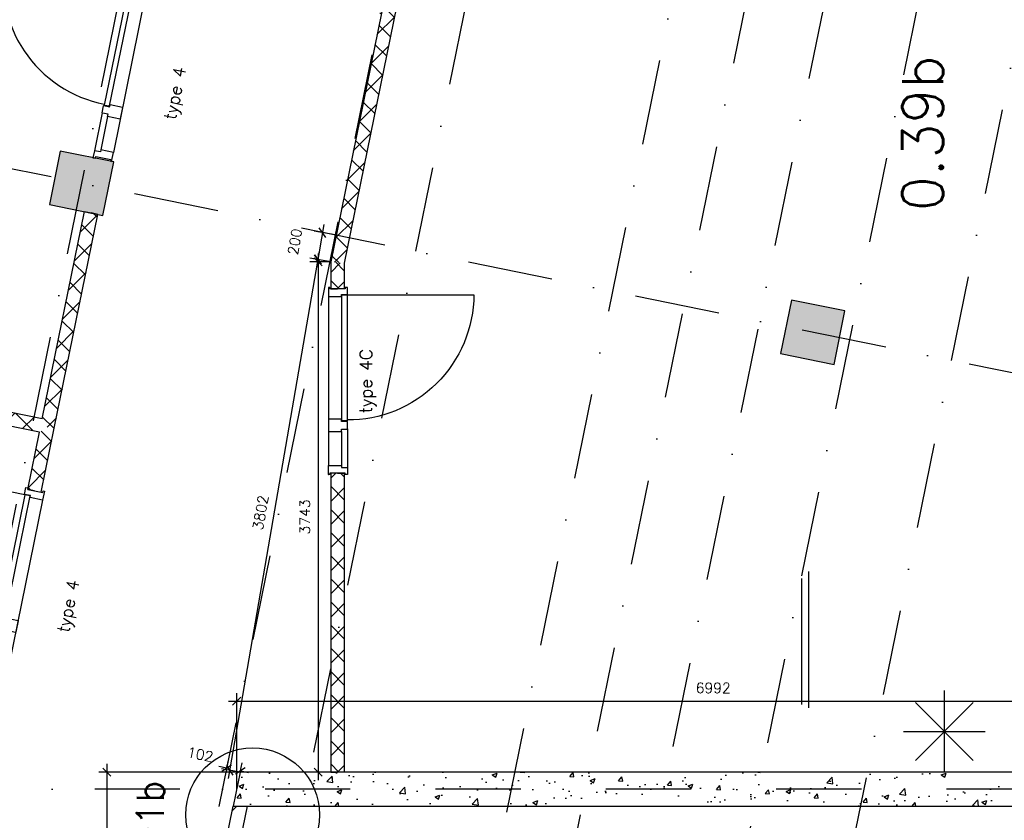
# Model space of a CAD drawing. Extents: x -33344 to 2055880, y -64816 to 121260.
# Tile 9 of 132: x 15018 to 22242, y 2238 to 8111. Entities that reach past the tile are written whole.
import ezdxf
from ezdxf.enums import TextEntityAlignment as Align

# ---------------------------------------------------------------- set-up
doc = ezdxf.new("R2010")
doc.units = 0
doc.header["$LTSCALE"] = 50
doc.header["$MEASUREMENT"] = 0
doc.header["$PDMODE"] = 3
doc.header["$PDSIZE"] = 0.1
doc.linetypes.add('DASHED', pattern=[0.75, 0.5, -0.25])
doc.linetypes.add('STRAM_0WT$1$DASHDOT', pattern=[25, 12.5, -6.25, 0, -6.25])
doc.layers.get('0').update_dxf_attribs({"linetype": 'CONTINUOUS'})
doc.layers.get('DEFPOINTS').update_dxf_attribs({"linetype": 'CONTINUOUS'})
for name, color, linetype in [('00', 7, 'CONTINUOUS'), ('_DETAILNUMMERS', 4, 'CONTINUOUS'), ('_DETAILNUMMERSTEKST', 4, 'CONTINUOUS'), ('A--A22--_F123-', 9, 'CONTINUOUS'), ('A--L21A2_ISOLATIE', 1, 'CONTINUOUS'), ('A--L22--', 3, 'CONTINUOUS'), ('A--L22--_F-2--', 7, 'CONTINUOUS'), ('A--L31--', 2, 'CONTINUOUS'), ('A--L32--', 7, 'CONTINUOUS'), ('A--L32--_F123-', 1, 'CONTINUOUS'), ('A--L32--_F123-DRAAIR', 7, 'CONTINUOUS'), ('A--L90--', 7, 'CONTINUOUS'), ('A--M$1A-_F123-', 1, 'CONTINUOUS'), ('A--M1$A-_F123-', 1, 'CONTINUOUS'), ('A--T$1A-_F123-_RN', 4, 'CONTINUOUS'), ('STRAM_0WT$0$A--L$7A-_STRA0', 1, 'STRAM_0WT$1$DASHDOT'), ('STRAM_0WT$1$A--T$7A8-_STRA', 8, 'STRAM_0WT$1$DASHDOT'), ('TEKSTKOZIJNMERK', 2, 'CONTINUOUS'), ('VLUCHTTRAPD', 1, 'CONTINUOUS'), ('X--LR---_CP', 7, 'CONTINUOUS'), ('XREF', 7, 'CONTINUOUS')]:
    doc.layers.add(name, color=color, linetype=linetype)
doc.styles.add('ALFA-0_25', font='ROMANS')
doc.styles.add('B-01', font='SIMPLEX.SHX', dxfattribs={"width": 0.8, "height": 4.5})
doc.styles.add('HIEMSTRA', font='romans.shx')
doc.dimstyles.new('1OP2', dxfattribs={"dimscale": 30, "dimtxt": 2.5, "dimasz": 2, "dimexe": 2, "dimexo": 0, "dimgap": 2, "dimtad": 1, "dimdec": 0, "dimzin": 0, "dimtxsty": 'HIEMSTRA', "dimblk1": 'OBLIQUE', "dimblk2": 'OBLIQUE', "dimsah": 1, "dimcen": -3, "dimdle": 2, "dimclrd": 2, "dimclre": 2, "dimclrt": 3, "dimazin": 3, "dimtfac": 1, "dimtdec": 0, "dimtofl": 0, "dimtmove": 0, "dimatfit": 3, "dimtvp": 0.833333, "dimtolj": 1, "dimtzin": 0})
doc.dimstyles.new('STANDARD$0', dxfattribs={"dimscale": 30, "dimtxt": 2.5, "dimasz": 2, "dimexe": 2, "dimexo": 0, "dimgap": 2, "dimtad": 1, "dimdec": 0, "dimzin": 0, "dimtxsty": 'ALFA-0_25', "dimblk1": 'OBLIQUE', "dimblk2": 'OBLIQUE', "dimsah": 1, "dimcen": -3, "dimdle": 2, "dimclrd": 1, "dimclre": 1, "dimclrt": 2, "dimazin": 3, "dimtfac": 0.666667, "dimtofl": 0, "dimtmove": 0, "dimatfit": 3, "dimtvp": 0.833333, "dimtolj": 1, "dimtzin": 0})
pattern_1 = [(45, (-15223.05, -5124.87), (-84.8528, 84.8528), []), (135, (-15223.05, -5124.87), (-84.8528, -84.8528), [])]

# ---------------------------------------------------------------- blocks, each defined once
blk = doc.blocks.new('STRAM_0WT')
at = {"layer": 'STRAM_0WT$0$A--L$7A-_STRA0'}
for p, q in [((-35527.847, 66718.097), (-57057.909, -38976.081)), ((-47754.974, 12905.719), (-58003.336, -37404.971)), ((-47201.343, 12792.944), (-57719.326, -38841.349)), ((-55158.941, -20761.096), (-58797.19, -38621.786)), ((-49347.133, -27535.277), (-69079.196, -23515.826)), ((-46924.986, -29779.618), (-61052.659, -29779.618))]:
    blk.add_line(p, q, dxfattribs=at)
at = {"layer": 'STRAM_0WT$1$A--T$7A8-_STRA', "color": 8}
for p, q in [((-52143.28, 13957.807), (-62448.73, -36633.131)), ((-50281.514, 13578.563), (-60661.803, -37379.774)), ((-51334.938, 5401.176), (-60073.364, -37497.015)), ((-47404.652, 4600.571), (-56073.829, -37957.669))]:
    blk.add_line(p, q, dxfattribs=at)
blk = doc.blocks.new('DR_930TYPE4')
at = {"layer": 'A--L32--_F123-', "color": 1}
for p, q in [((67, 0), (1307, 0)), ((1038, -139), (1322, -139)), ((1057, -93.8), (1307, -93.8))]:
    blk.add_line(p, q, dxfattribs=at)
at = {"layer": 'A--L32--_F123-'}
for points in [[(0, -9), (0, 0), (67, 0), (67, -93.8), (52, -93.8), (52, -139), (0, -139), (0, -121), (12, -121), (12, -9), (0, -9)], [(969, 0), (1055, 0), (1057, 0), (1057, -93.8), (1057, -93.8), (1040, -93.8), (1040, -137), (1038, -139), (986, -139), (984, -137), (984, -93.8), (969, -93.8), (967, -93.8), (967, 0)], [(1374, -9), (1374, 0), (1307, 0), (1307, -93.8), (1322, -93.8), (1322, -139), (1374, -139), (1374, -121), (1362, -121), (1362, -9), (1374, -9)], [(54, -95.6), (54, -135.6), (980.1, -135.6), (977.1, -95.6), (54, -95.6)]]:
    blk.add_lwpolyline(points, close=True, dxfattribs=at)
blk.add_point((1374, 0), dxfattribs=at)
blk.add_point((1374, 0), dxfattribs=at)
at = {"layer": 'A--L32--_F123-DRAAIR', "color": 1}
blk.add_lwpolyline([(54, -135.6), (54, -1065.6, 0.414214), (973, -135.8)], format="xyb", dxfattribs=at)
at = {"layer": 'X--LR---_CP', "color": 1, "linetype": 'CONTINUOUS'}
blk.add_point((0, 0), dxfattribs=at)
at = {"layer": 'X--LR---_CP', "color": 1}
blk.add_point((982, 0), dxfattribs=at)
blk = doc.blocks.new('DETAILNR')
at = {"layer": '_DETAILNUMMERS'}
blk.add_circle((32.9, -23.2), 490.7, dxfattribs=at)
at = {"layer": 'X--LR---_CP'}
blk.add_point((0, 0), dxfattribs=at)
at = {"layer": '_DETAILNUMMERSTEKST', "style": 'ALFA-0_25'}
blk.add_attdef('DETAILNR', text='', height=200, rotation=90, dxfattribs=at).set_placement((-618.4, 223.8), align=Align.RIGHT)
blk = doc.blocks.new('_OBLIQUE')
at = {"color": 0, "linetype": 'BYBLOCK'}
blk.add_line((-0.5, -0.5), (0.5, 0.5), dxfattribs=at)
blk = doc.blocks.new('*D897')
at = {"layer": 'A--M$1A-_F123-', "color": 1, "linetype": 'CONTINUOUS'}
for p, q in [((16550, 3111.8), (23662.4, 3111.8)), ((16610, 2466.9), (16610, 3171.8)), ((23602.4, 2509.9), (23602.4, 3171.8))]:
    blk.add_line(p, q, dxfattribs=at)
at = {"layer": 'DEFPOINTS', "color": 0, "linetype": 'CONTINUOUS'}
for p in [(23602.4, 3111.8), (16610, 2466.9), (23602.4, 2509.9)]:
    blk.add_point(p, dxfattribs=at)
at = {"layer": 'A--M$1A-_F123-', "color": 1, "linetype": 'CONTINUOUS', "xscale": 60, "yscale": 60, "zscale": 60, "rotation": 180}
blk.add_blockref('_OBLIQUE', (16610, 3111.8), dxfattribs=at)
at = {"layer": 'A--M$1A-_F123-', "color": 1, "linetype": 'CONTINUOUS', "xscale": 60, "yscale": 60, "zscale": 60}
blk.add_blockref('_OBLIQUE', (23602.4, 3111.8), dxfattribs=at)
at = {"layer": 'A--M$1A-_F123-', "color": 2, "linetype": 'CONTINUOUS', "insert": (20106.2, 3209.3), "char_height": 75, "attachment_point": 5, "style": 'ALFA-0_25'}
blk.add_mtext('\\A1;6992', dxfattribs=at)
blk = doc.blocks.new('*D898')
at = {"layer": 'A--M1$A-_F123-', "color": 2, "linetype": 'CONTINUOUS'}
for p, q in [((16535.3, 2612.3), (16549.1, 2679.8)), ((16537.1, 2621), (16478.3, 2633)), ((16635.4, 2591.9), (16649.2, 2659.4)), ((16637.2, 2600.6), (16696, 2588.7))]:
    blk.add_line(p, q, dxfattribs=at)
at = {"layer": 'DEFPOINTS', "color": 0, "linetype": 'CONTINUOUS'}
for p in [(16535.3, 2612.3), (16537.1, 2621), (16635.4, 2591.9)]:
    blk.add_point(p, dxfattribs=at)
at = {"layer": 'A--M1$A-_F123-', "color": 2, "linetype": 'CONTINUOUS', "xscale": 60, "yscale": 60, "zscale": 60}
for p, rotation in [((16537.1, 2621), 348.4862903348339), ((16637.2, 2600.6), 168.4862903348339)]:
    blk.add_blockref('_OBLIQUE', p, dxfattribs=dict(at, rotation=rotation))
at = {"layer": 'A--M1$A-_F123-', "color": 3, "linetype": 'CONTINUOUS', "insert": (16342.4, 2721.3), "char_height": 75, "attachment_point": 5, "rotation": 348.48629, "style": 'HIEMSTRA'}
blk.add_mtext('\\A1;102', dxfattribs=at)
blk = doc.blocks.new('*U1077')
at = {"layer": 'A--A22--_F123-', "linetype": 'CONTINUOUS'}
h = blk.add_hatch(dxfattribs=at)
h.set_pattern_fill('ALFAKRS', color=256, scale=120, style=0)
h.set_pattern_definition([(45, (-18466.45, -11812.04), (-84.8528, 84.8528), []), (135, (-18466.45, -11812.04), (-84.8528, -84.8528), [])])
h.paths.add_polyline_path([(0, 0), (39, -59), (-1066.7, -5486.9), (-1116.7, -5481.9), (-1166.7, -5476.9), (-49, 10)])
at = {"layer": 'A--L22--_F-2--', "color": 2, "linetype": 'CONTINUOUS'}
for points in [[(-49, 10), (-49, 10), (-1166.7, -5476.9), (-1166.7, -5476.9)], [(39, -59), (39, -59), (-1066.7, -5486.9), (-1066.7, -5486.9)]]:
    blk.add_lwpolyline(points, dxfattribs=at)
blk = doc.blocks.new('*U1073')
at = {"layer": 'A--A22--_F123-', "linetype": 'CONTINUOUS'}
h = blk.add_hatch(dxfattribs=at)
h.set_pattern_fill('ALFAKRS', color=256, scale=120, style=0)
h.set_pattern_definition([(45, (-17349.78, -4785.69), (-84.8528, 84.8528), []), (135, (-17349.78, -4785.69), (-84.8528, -84.8528), [])])
h.paths.add_polyline_path([(0, 0), (50, 0), (50, -2193.8), (0, -2193.8), (-50, -2193.8), (-50, 0)])
at = {"layer": 'A--L22--_F-2--', "color": 2, "linetype": 'CONTINUOUS'}
for points in [[(0, 0), (-50, 0), (-50, -2193.8), (0, -2193.8)], [(0, 0), (50, 0), (50, -2193.8), (0, -2193.8)]]:
    blk.add_lwpolyline(points, dxfattribs=at)
blk = doc.blocks.new('*U1072')
at = {"layer": 'A--A22--_F123-', "linetype": 'CONTINUOUS'}
h = blk.add_hatch(dxfattribs=at)
h.set_pattern_fill('ALFAKRS', color=256, scale=120, style=0)
h.set_pattern_definition([(45, (-17349.78, -6330.14), (-84.8528, 84.8528), []), (135, (-17349.78, -6330.14), (-84.8528, -84.8528), [])])
h.paths.add_polyline_path([(0, 0), (-50, 5), (-50, -194.5), (0, -194.5), (50, -194.5), (50, -5)])
at = {"layer": 'A--L22--_F-2--', "color": 2, "linetype": 'CONTINUOUS'}
for points in [[(-50, 5), (-50, 5), (-50, -194.5), (0, -194.5)], [(50, -5), (50, -5), (50, -194.5), (0, -194.5)]]:
    blk.add_lwpolyline(points, dxfattribs=at)
blk = doc.blocks.new('*U1064')
at = {"layer": 'A--A22--_F123-', "linetype": 'CONTINUOUS'}
h = blk.add_hatch(dxfattribs=at)
h.set_pattern_fill('ALFAKRS', color=256, scale=120, style=0)
h.set_pattern_definition(pattern_1)
h.paths.add_polyline_path([(0, 0), (-39, 59), (270.5, 1578.3), (319.5, 1568.3), (368.5, 1558.3), (49, -10)])
at = {"layer": 'A--L22--_F-2--', "color": 2, "linetype": 'CONTINUOUS'}
for points in [[(-39, 59), (-39, 59), (270.5, 1578.3), (319.5, 1568.3)], [(49, -10), (49, -10), (368.5, 1558.3), (319.5, 1568.3)]]:
    blk.add_lwpolyline(points, dxfattribs=at)
blk = doc.blocks.new('*U1062')
at = {"layer": 'A--A22--_F123-', "linetype": 'CONTINUOUS'}
h = blk.add_hatch(dxfattribs=at)
h.set_pattern_fill('ALFAKRS', color=256, scale=120, style=0)
h.set_pattern_definition(pattern_1)
h.paths.add_polyline_path([(0, 0), (-59, -39), (-6073.1, 1186.1), (-6063.2, 1235.1), (-6053.2, 1284.1), (-39, 59)])
at = {"layer": 'A--L22--_F-2--', "color": 2, "linetype": 'CONTINUOUS'}
for points in [[(-59, -39), (-59, -39), (-6073.1, 1186.1), (-6063.2, 1235.1)], [(-39, 59), (-39, 59), (-6053.2, 1284.1), (-6063.2, 1235.1)]]:
    blk.add_lwpolyline(points, dxfattribs=at)
blk = doc.blocks.new('*U1061')
at = {"layer": 'A--A22--_F123-', "linetype": 'CONTINUOUS'}
h = blk.add_hatch(dxfattribs=at)
h.set_pattern_fill('ALFAKRS', color=256, scale=120, style=0)
h.set_pattern_definition([(45, (-15127.24, -4654.52), (-84.8528, 84.8528), []), (135, (-15127.24, -4654.52), (-84.8528, -84.8528), [])])
h.paths.add_polyline_path([(0, 0), (-49, 10), (36.8, 431.3), (95.8, 470.3), (144.8, 460.4), (49, -10)])
at = {"layer": 'A--L22--_F-2--', "color": 2, "linetype": 'CONTINUOUS'}
for points in [[(0, 0), (49, -10), (144.8, 460.4), (144.8, 460.4)], [(0, 0), (-49, 10), (36.8, 431.3), (36.8, 431.3)]]:
    blk.add_lwpolyline(points, dxfattribs=at)
blk = doc.blocks.new('*D1000')
at = {"layer": 'A--M$1A-_F123-', "color": 2}
for p, q in [((15657.4, 2651.9), (15657.4, -582.8)), ((16696, 2591.9), (15597.4, 2591.9)), ((15657.4, -522.8), (15597.4, -522.8))]:
    blk.add_line(p, q, dxfattribs=at)
at = {"layer": 'DEFPOINTS', "color": 0}
for p in [(16696, 2591.9), (15657.4, -522.8), (15657.4, -522.8)]:
    blk.add_point(p, dxfattribs=at)
at = {"layer": 'A--M$1A-_F123-', "color": 2, "xscale": 60, "yscale": 60, "zscale": 60}
for p, rotation in [((15657.4, 2591.9), 90), ((15657.4, -522.8), 270)]:
    blk.add_blockref('_OBLIQUE', p, dxfattribs=dict(at, rotation=rotation))
at = {"layer": 'A--M$1A-_F123-', "color": 3, "insert": (15559.9, 1034.6), "char_height": 75, "attachment_point": 5, "rotation": 90, "style": 'HIEMSTRA'}
blk.add_mtext('\\A1;3115', dxfattribs=at)
blk = doc.blocks.new('*D1001')
at = {"layer": 'A--M$1A-_F123-', "color": 2}
for p, q in [((17249, 6607.9), (17194.6, 6292.5)), ((17333.8, 6532.4), (17179.7, 6559)), ((17299.8, 6335.2), (17145.6, 6361.8))]:
    blk.add_line(p, q, dxfattribs=at)
at = {"layer": 'DEFPOINTS', "color": 0}
for p in [(17333.8, 6532.4), (17204.8, 6351.6), (17299.8, 6335.2)]:
    blk.add_point(p, dxfattribs=at)
at = {"layer": 'A--M$1A-_F123-', "color": 2, "xscale": 60, "yscale": 60, "zscale": 60}
for p, rotation in [((17238.8, 6548.8), 80.2046483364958), ((17204.8, 6351.6), 260.2046483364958)]:
    blk.add_blockref('_OBLIQUE', p, dxfattribs=dict(at, rotation=rotation))
at = {"layer": 'A--M$1A-_F123-', "color": 3, "insert": (17037, 6482.1), "char_height": 75, "attachment_point": 5, "rotation": 80.20465, "style": 'HIEMSTRA'}
blk.add_mtext('\\A1;200', dxfattribs=at)
blk = doc.blocks.new('*D1002')
at = {"layer": 'A--M$1A-_F123-', "color": 2}
for p, q in [((17207.5, 6395.2), (17207.5, 2531.9)), ((17299.8, 6335.2), (17147.5, 6335.2)), ((17299.8, 2591.9), (17147.5, 2591.9))]:
    blk.add_line(p, q, dxfattribs=at)
at = {"layer": 'DEFPOINTS', "color": 0}
for p in [(17299.8, 6335.2), (17207.5, 2591.9), (17299.8, 2591.9)]:
    blk.add_point(p, dxfattribs=at)
at = {"layer": 'A--M$1A-_F123-', "color": 2, "xscale": 60, "yscale": 60, "zscale": 60}
for p, rotation in [((17207.5, 6335.2), 90), ((17207.5, 2591.9), 270)]:
    blk.add_blockref('_OBLIQUE', p, dxfattribs=dict(at, rotation=rotation))
at = {"layer": 'A--M$1A-_F123-', "color": 3, "insert": (17110, 4463.6), "char_height": 75, "attachment_point": 5, "rotation": 90, "style": 'HIEMSTRA'}
blk.add_mtext('\\A1;3743', dxfattribs=at)
blk = doc.blocks.new('*D1003')
at = {"layer": 'A--M$1A-_F123-', "color": 2}
for p, q in [((17215, 6410.7), (16547.8, 2546.2)), ((17299.8, 6335.2), (17145.6, 6361.8)), ((16635.4, 2591.9), (16498.9, 2615.5))]:
    blk.add_line(p, q, dxfattribs=at)
at = {"layer": 'DEFPOINTS', "color": 0}
for p in [(17299.8, 6335.2), (16558, 2605.3), (16635.4, 2591.9)]:
    blk.add_point(p, dxfattribs=at)
at = {"layer": 'A--M$1A-_F123-', "color": 2, "xscale": 60, "yscale": 60, "zscale": 60}
for p, rotation in [((17204.8, 6351.6), 80.2046483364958), ((16558, 2605.3), 260.2046483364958)]:
    blk.add_blockref('_OBLIQUE', p, dxfattribs=dict(at, rotation=rotation))
at = {"layer": 'A--M$1A-_F123-', "color": 3, "insert": (16785.3, 4495), "char_height": 75, "attachment_point": 5, "rotation": 80.20465, "style": 'HIEMSTRA'}
blk.add_mtext('\\A1;3802', dxfattribs=at)
blk = doc.blocks.new('FIJN_SCHUURWERK')
at = {"layer": '00', "color": 4}
for p, q in [((-0.000025, 300), (-0.000025, -300)), ((-212.132075, 212.132), (212.132025, -212.132)), ((-212.131875, -212.132), (212.132025, 212.13215)), ((-299.999975, 0), (299.999975, 0))]:
    blk.add_line(p, q, dxfattribs=at)

msp = doc.modelspace()

# ---------------------------------------------------------------- hatches: boundary and pattern name
at = {"layer": 'A--L21A2_ISOLATIE', "linetype": 'CONTINUOUS', "ltscale": 10}
h = msp.add_hatch(dxfattribs=at)
h.set_pattern_fill('AR-CONC', color=256, scale=50, style=0)
h.set_pattern_definition([(50, (-1342.38, 273.45), (358.63, -31.376), [37.5, -412.5]), (355, (-1342.4, 273.45), (-69.3757, 376.096), [30, -330]), (100.4514, (-1312.5, 270.83), (289.2547, 344.72), [31.87, -350.571]), (46.1842, (-1342.4, 373.45), (533.6205, -82.7595), [56.25, -618.75]), (96.6356, (-1297.9, 366.55), (467.331, 487.059), [47.805, -525.856]), (351.1842, (-1342.4, 373.45), (467.331, 487.059), [45, -495]), (21, (-1292.38, 348.45), (298.4535, -201.3094), [37.5, -412.5]), (326, (-1292.4, 348.45), (121.6577, 362.575), [30, -330]), (71.4514, (-1267.5, 331.67), (420.1113, 161.2652), [31.87, -350.571]), (37.5, (-1342.38, 273.45), (6.0799, 166.4469), [0, -326, 0, -335, 0, -331.25]), (7.5, (-1342.38, 273.45), (131.5348, 197.2059), [0, -191, 0, -318.5, 0, -126.25]), (327.5, (-1453.88, 273.45), (266.9112, -11.27744), [0, -125, 0, -390, 0, -517.5]), (317.5, (-1503.88, 273.45), (291.593, 50.0525), [0, -162.5, 0, -259, 0, -367.5])])
h.paths.add_polyline_path([(16635.4, 2591.9), (16584.5, 2341.9), (23601.8, 2341.9), (23601.8, 2591.9)])
at = {"layer": 'A--L31--', "linetype": 'CONTINUOUS', "ltscale": 10}
for points in [[(15236.2, 6755.5), (15628.1, 6675.7), (15708, 7067.7), (15316, 7147.5)], [(20601, 5662.7), (20992.9, 5582.9), (21072.8, 5974.8), (20680.8, 6054.7)]]:
    msp.add_hatch(color=53, dxfattribs=at).paths.add_polyline_path(points)

# ---------------------------------------------------------------- linework, layer by layer
at = {"layer": 'A--L21A2_ISOLATIE', "color": 2, "linetype": 'CONTINUOUS', "ltscale": 10}
msp.add_lwpolyline([(16635.4, 2591.9), (16584.5, 2341.9), (23601.8, 2341.9), (23601.8, 2591.9)], close=True, dxfattribs=at)
at = {"layer": 'A--L31--', "color": 1, "linetype": 'CONTINUOUS', "ltscale": 10}
msp.add_line((16577.6, 2308.1), (16611.5, 2341.9), dxfattribs=at)
for points in [[(15236.2, 6755.5), (15628.1, 6675.7), (15708, 7067.7), (15316, 7147.5)], [(20601, 5662.7), (20992.9, 5582.9), (21072.8, 5974.8), (20680.8, 6054.7)]]:
    msp.add_lwpolyline(points, close=True, dxfattribs=at)
at = {"layer": 'A--L31--', "linetype": 'CONTINUOUS', "ltscale": 10}
msp.add_lwpolyline([(16584.5, 2341.9), (16686.7, 2341.9), (16619.7, 2022.5), (16523.6, 2041.9)], close=True, dxfattribs=at)
at = {"layer": 'VLUCHTTRAPD', "ltscale": 10}
for p, q in [((20807.7, 3062.3), (20807.7, 4062.3)), ((20757.7, 3087.3), (20757.7, 4012.3)), ((20807.7, 3087.3), (20807.7, 3929.8))]:
    msp.add_line(p, q, dxfattribs=at)

# ---------------------------------------------------------------- block references
at = {"layer": 'A--L21A2_ISOLATIE', "linetype": 'CONTINUOUS', "ltscale": 10, "rotation": 359.4938626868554}
msp.add_blockref('DETAILNR', (16694, 2302), dxfattribs=at).add_auto_attribs({'DETAILNR': 'h01b'})
at = {"layer": 'A--L22--'}
for name, p in [('*U1077', (18466.5, 11812)), ('*U1064', (15223, 5124.9)), ('*U1062', (15223, 5124.9)), ('*U1072', (17349.8, 6330.1)), ('*U1061', (15127.2, 4654.5)), ('*U1073', (17349.8, 4785.7))]:
    msp.add_blockref(name, p, dxfattribs=at)
at = {"layer": 'A--L32--', "linetype": 'CONTINUOUS'}
for p, rotation in [((15966.2, 8417.3), 258.4862903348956), ((15199.2, 4652.1), 258.4862903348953)]:
    msp.add_blockref('DR_930TYPE4', p, dxfattribs=dict(at, rotation=rotation))
at = {"layer": 'A--L32--', "linetype": 'CONTINUOUS', "xscale": -1, "rotation": 90}
msp.add_blockref('DR_930TYPE4', (17284.8, 6147.7), dxfattribs=at)
at = {"layer": 'A--L90--', "rotation": 90}
msp.add_blockref('FIJN_SCHUURWERK', (21802.3, 2889.3), dxfattribs=at)
at = {"layer": 'XREF', "linetype": 'DASHED', "ltscale": 20}
msp.add_blockref('STRAM_0WT', (75619.4, 32246.9), dxfattribs=at)

# ---------------------------------------------------------------- texts
at = {"layer": 'A--T$1A-_F123-_RN', "style": 'ALFA-0_25'}
msp.add_text('0.39b', height=300, rotation=90, dxfattribs=at).set_placement((21792.3, 6706.6))
at = {"layer": 'TEKSTKOZIJNMERK', "style": 'B-01'}
for s, rotation, p in [('type 4', 78.48629, (16161.8, 7372.3)), ('type 4C', 89.69076, (17602.2, 5224)), ('type 4', 78.48629, (15378.8, 3610.4))]:
    msp.add_text(s, height=90, rotation=rotation, dxfattribs=at).set_placement(p)

# ---------------------------------------------------------------- dimensions: what is measured, and where the dimension line sits
at = {"layer": 'A--M$1A-_F123-'}
dim = msp.add_aligned_dim(p1=(17333.8, 6532.4), p2=(17299.8, 6335.2), distance=-96.4, dimstyle='1OP2', dxfattribs=at)
dim.commit()
dim.dimension.update_dxf_attribs({"geometry": '*D1001', "text_midpoint": (17037, 6482.1)})
for base, p1, p2, angle, picture, middle in [((16558, 2605.3), (17299.8, 6335.2), (16635.4, 2591.9), 80.20465, '*D1003', (16785.3, 4495)), ((17207.5, 2591.9), (17299.8, 6335.2), (17299.8, 2591.9), 90, '*D1002', (17110, 4463.6)), ((15657.4, -522.8), (16696, 2591.9), (15657.4, -522.8), 90, '*D1000', (15559.9, 1034.6))]:
    dim = msp.add_linear_dim(base=base, p1=p1, p2=p2, angle=angle, dimstyle='1OP2', dxfattribs=at)
    dim.commit()
    dim.dimension.update_dxf_attribs({"geometry": picture, "text_midpoint": middle})
at = {"layer": 'A--M$1A-_F123-', "linetype": 'CONTINUOUS'}
dim = msp.add_linear_dim(base=(23602.4, 3111.8), p1=(16610, 2466.9), p2=(23602.4, 2509.9), dimstyle='STANDARD$0', dxfattribs=at)
dim.commit()
dim.dimension.update_dxf_attribs({"geometry": '*D897', "text_midpoint": (20106.2, 3209.3)})
at = {"layer": 'A--M1$A-_F123-', "linetype": 'CONTINUOUS', "ltscale": 10}
dim = msp.add_linear_dim(base=(16537.1, 2621), p1=(16635.4, 2591.9), p2=(16535.3, 2612.3), angle=168.48629, dimstyle='1OP2', dxfattribs=at)
dim.commit()
dim.dimension.update_dxf_attribs({"geometry": '*D898', "text_midpoint": (16342.4, 2721.3), "dimtype": 161})

doc.saveas('drawing.dxf')
